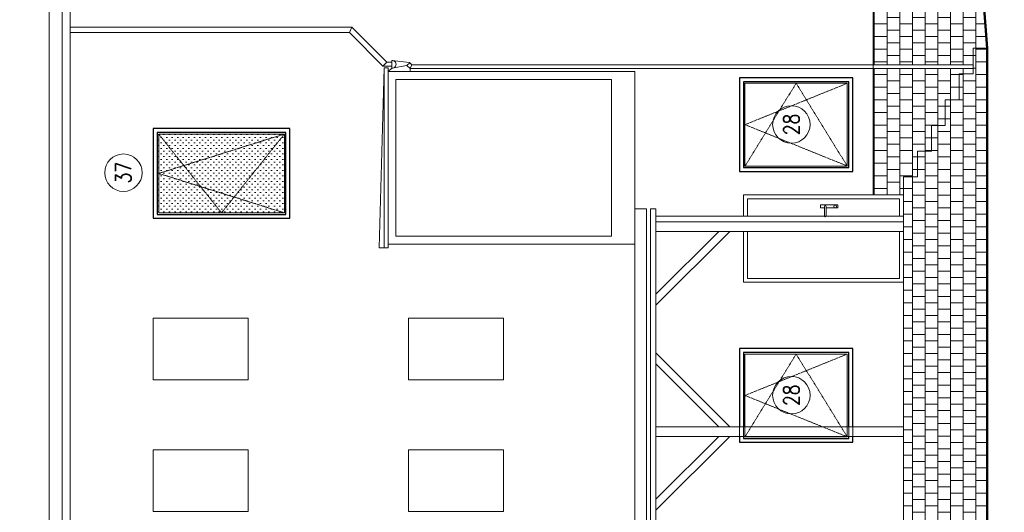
# Model space of a CAD drawing. Header units: millimetres. Extents: x -238874 to 551972, y -298952 to 658415.
# Tile 189 of 256: x 161745 to 174356, y 53712 to 60025. Entities that reach past the tile are written whole.
import ezdxf
from ezdxf.enums import TextEntityAlignment as Align

# ---------------------------------------------------------------- set-up
doc = ezdxf.new("R2010")
doc.units = ezdxf.units.MM
doc.header["$LTSCALE"] = 20
doc.linetypes.add('DASHED', pattern=[0.75, 0.5, -0.25])
doc.layers.add('00_HEDVIKA_DEMOLICE', color=2, linetype='Continuous', lineweight=30, transparency=0.3)
for name, color, linetype, lineweight in [('CKBUBLINY', 1, 'Continuous', 18), ('CKBUBLINY_POPIS', 3, 'Continuous', 25), ('CKOKNA', 30, 'Continuous', 18), ('CKSTENY_SRAF', 8, 'Continuous', 18), ('CKTEXTY_MALE', 140, 'Continuous', 18), ('NOSNÉ', 8, 'Continuous', 50), ('PRUCHODY', 7, 'Continuous', 18)]:
    doc.layers.add(name, color=color, linetype=linetype, lineweight=lineweight)
doc.styles.get("Standard").update_dxf_attribs({"font": 'simplex.shx', "width": 0.8})

# ---------------------------------------------------------------- blocks, each defined once
blk = doc.blocks.new('*U3509')
at = {"color": 0, "lineweight": -2}
for p, q in [((1200, 1450), (0, 1450)), ((0, 1450), (0, 0)), ((1150, 1400), (50, 1400)), ((50, 1400), (50, 765)), ((1150, 765), (1150, 1400)), ((1200, 0), (1200, 1450)), ((1130, 1380), (70, 1380)), ((70, 1380), (70, 785)), ((1130, 785), (1130, 1380)), ((50, 765), (50, 685)), ((70, 785), (70, 665)), ((1130, 665), (1130, 785)), ((1150, 685), (1150, 765)), ((50, 685), (50, 50)), ((70, 665), (70, 70)), ((1130, 70), (1130, 665)), ((1150, 50), (1150, 685)), ((0, 0), (1200, 0)), ((50, 50), (1150, 50)), ((70, 70), (1130, 70))]:
    blk.add_line(p, q, dxfattribs=at)
at = {"color": 0, "linetype": 'DASHED', "lineweight": -2}
for p, q in [((70, 70), (600, 1380)), ((70, 1380), (1130, 725)), ((600, 1380), (1130, 70)), ((1130, 725), (70, 70))]:
    blk.add_line(p, q, dxfattribs=at)
blk = doc.blocks.new('*U3559')
at = {"color": 0, "lineweight": -2}
for p, q in [((-1150, 0), (-1150, 1750)), ((-1150, 1750), (0, 1750)), ((-1100, 1700), (-50, 1700)), ((-1100, 915), (-1100, 1700)), ((-1080, 1680), (-70, 1680)), ((-1080, 935), (-1080, 1680)), ((-70, 1680), (-70, 935)), ((-50, 1700), (-50, 915)), ((0, 1750), (0, 0)), ((-1100, 835), (-1100, 915)), ((-1080, 815), (-1080, 935)), ((-70, 935), (-70, 815)), ((-50, 915), (-50, 835)), ((-1100, 50), (-1100, 835)), ((-1080, 70), (-1080, 815)), ((-70, 815), (-70, 70)), ((-50, 835), (-50, 50)), ((0, 0), (-1150, 0)), ((-50, 50), (-1100, 50)), ((-70, 70), (-1080, 70))]:
    blk.add_line(p, q, dxfattribs=at)
at = {"color": 0, "linetype": 'DASHED', "lineweight": -2}
for p, q in [((-575, 1680), (-1080, 70)), ((-70, 1680), (-1080, 875)), ((-70, 70), (-575, 1680)), ((-1080, 875), (-70, 70))]:
    blk.add_line(p, q, dxfattribs=at)
blk = doc.blocks.new('CK_BUBBLE_1_0_0')
at = {"color": 0, "linetype": 'ByBlock', "lineweight": -2}
blk.add_circle((0, 0), 1, dxfattribs=at)

msp = doc.modelspace()

# ---------------------------------------------------------------- hatches: boundary and pattern name
at = {"layer": 'PRUCHODY'}
h = msp.add_hatch(dxfattribs=at)
h.set_pattern_fill('AR-B88,_O', color=256, scale=0.8, angle=90)
h.set_pattern_definition([(90, (146681.69, 259028.03), (-162.56, 1e-14), []), (180, (146681.69, 259028.03), (-162.56, -81.28), [162.56, -162.56])])
h.paths.add_polyline_path([(172674.982, 64660.047), (173924.982, 64660.047), (173924.982, 67750.047), (172674.982, 67750.047), (172674.982, 67280.047), (172674.982, 66380.047)])
h.paths.add_polyline_path([(173924.982, 62660.047), (172674.982, 62660.047), (172674.982, 59448.043), (173956.982, 59448.043), (173956.982, 59660.047), (174134.982, 59660.047)])
h.paths.add_polyline_path([(173422.982, 58670.047), (173600.982, 58670.047), (173600.982, 59000.047), (173778.982, 59000.047), (173778.982, 59330.047), (173956.982, 59330.047), (173956.982, 59398.043), (172674.982, 59398.043), (172674.982, 57780.047), (173064.982, 57780.047), (173064.982, 58010.047), (173243.982, 58010.047), (173243.982, 58340.047), (173422.982, 58340.047)])
h.paths.add_polyline_path([(173213.834, 65356.237), (173213.834, 66227.487), (173568.001, 66227.487), (173568.001, 65356.237)], flags=24)

# ---------------------------------------------------------------- linework, layer by layer
at = {"layer": '00_HEDVIKA_DEMOLICE'}
for points in [[(172414.982, 58080.047), (172414.982, 59280.047), (170964.982, 59280.047), (170964.982, 58080.047)], [(172364.982, 58130.047), (172364.982, 59230.047), (171014.982, 59230.047), (171014.982, 58130.047)]]:
    msp.add_lwpolyline(points, close=True, dxfattribs=at)
for points in [[(172414.982, 54809.251), (172414.982, 55810.047), (170964.982, 55810.047), (170964.982, 54809.251)], [(172364.982, 54809.251), (172364.982, 55760.047), (171014.982, 55760.047), (171014.982, 54809.251)], [(170964.982, 54685.047), (170964.982, 54610.047), (172414.982, 54610.047), (172414.982, 54685.047)], [(171014.982, 54685.047), (171014.982, 54660.047), (172364.982, 54660.047), (172364.982, 54685.047)]]:
    msp.add_lwpolyline(points, dxfattribs=at)
at = {"layer": 'NOSNÉ'}
msp.add_line((173924.982, 62660.047), (174134.982, 59660.047), dxfattribs=at)
at = {"layer": 'PRUCHODY'}
for p, q in [((172674.982, 62660.047), (172674.982, 57780.047)), ((165999.278, 59930.899), (162392.365, 59930.899)), ((165970.022, 59860.899), (165999.278, 59930.899)), ((165999.278, 59930.899), (166445.532, 59478.92)), ((165970.022, 59860.899), (162392.365, 59860.899)), ((165970.022, 59860.899), (166396.529, 59428.92)), ((173956.982, 59330.047), (173956.982, 59660.047)), ((174134.982, 59660.047), (173956.982, 59660.047)), ((173991.769, 59566.908), (173956.982, 59566.908)), ((174134.982, 59648.188), (173991.769, 59648.188)), ((166445.532, 59478.92), (166395.721, 59429.739)), ((166396.529, 59428.92), (166511.989, 59428.92)), ((166412.914, 59410.047), (166462.914, 59410.047)), ((166445.532, 59478.92), (166511.989, 59478.92)), ((166511.989, 59404.505), (166462.914, 59360.047)), ((166511.989, 59404.505), (166511.989, 59504.326)), ((166511.989, 59504.326), (166739.667, 59475.138)), ((166511.989, 59404.505), (166705.439, 59438.659)), ((166705.439, 59438.659), (166740.737, 59474.072)), ((166705.439, 59438.659), (166746.188, 59398.043)), ((166739.667, 59475.138), (166766.851, 59448.043)), ((166766.851, 59448.043), (166746.188, 59398.043)), ((166766.851, 59448.043), (173956.982, 59448.043)), ((173991.769, 59404.348), (173956.982, 59404.348)), ((174134.982, 59485.628), (173991.769, 59485.628)), ((166462.914, 59360.047), (169624.982, 59360.047)), ((166746.188, 59398.043), (166746.188, 59360.047)), ((166746.188, 59398.043), (173956.982, 59398.043)), ((173778.982, 59330.047), (173956.982, 59330.047)), ((173778.982, 59000.047), (173778.982, 59330.047)), ((173829.209, 59323.068), (173778.982, 59323.068)), ((174134.982, 59323.068), (173991.769, 59323.068)), ((166562.914, 59260.047), (169324.982, 59260.047)), ((173829.209, 59160.508), (173778.982, 59160.508)), ((173991.769, 59241.788), (173829.209, 59241.788)), ((174134.982, 59160.508), (173991.769, 59160.508)), ((173991.769, 59079.228), (173829.209, 59079.228)), ((173600.982, 59000.047), (173778.982, 59000.047)), ((173600.982, 58670.047), (173600.982, 59000.047)), ((173666.649, 58916.668), (173600.982, 58916.668)), ((173829.209, 58997.948), (173666.649, 58997.948)), ((173991.769, 58916.668), (173829.209, 58916.668)), ((174134.982, 58997.948), (173991.769, 58997.948)), ((173829.209, 58835.388), (173666.649, 58835.388)), ((174134.982, 58835.388), (173991.769, 58835.388)), ((173422.982, 58670.047), (173600.982, 58670.047)), ((173422.982, 58340.047), (173422.982, 58670.047)), ((173666.649, 58754.108), (173600.982, 58754.108)), ((173829.209, 58672.828), (173666.649, 58672.828)), ((173991.769, 58754.108), (173829.209, 58754.108)), ((174134.982, 58672.828), (173991.769, 58672.828)), ((173666.649, 58591.548), (173504.089, 58591.548)), ((173991.769, 58591.548), (173829.209, 58591.548)), ((173504.089, 58510.268), (173422.982, 58510.268)), ((173666.649, 58428.988), (173504.089, 58428.988)), ((173829.209, 58510.268), (173666.649, 58510.268)), ((173991.769, 58428.988), (173829.209, 58428.988)), ((174134.982, 58510.268), (173991.769, 58510.268)), ((173243.982, 58340.047), (173422.982, 58340.047)), ((173243.982, 58010.047), (173243.982, 58340.047)), ((173504.089, 58347.708), (173422.982, 58347.708)), ((173829.209, 58347.708), (173666.649, 58347.708)), ((174134.982, 58347.708), (173991.769, 58347.708)), ((173341.529, 58266.428), (173243.982, 58266.428)), ((173504.089, 58185.148), (173341.529, 58185.148)), ((173666.649, 58266.428), (173504.089, 58266.428)), ((173829.209, 58185.148), (173666.649, 58185.148)), ((173991.769, 58266.428), (173829.209, 58266.428)), ((174134.982, 58185.148), (173991.769, 58185.148)), ((173341.529, 58103.868), (173243.982, 58103.868)), ((173504.089, 58022.588), (173341.529, 58022.588)), ((173666.649, 58103.868), (173504.089, 58103.868)), ((173829.209, 58022.588), (173666.649, 58022.588)), ((173991.769, 58103.868), (173829.209, 58103.868)), ((174134.982, 58022.588), (173991.769, 58022.588)), ((173243.982, 58010.047), (173064.982, 58010.047)), ((173243.982, 58010.047), (173064.982, 58010.047)), ((173341.529, 57941.308), (173178.969, 57941.308)), ((173666.649, 57941.308), (173504.089, 57941.308)), ((173991.769, 57941.308), (173829.209, 57941.308)), ((173178.969, 57860.028), (173064.982, 57860.028)), ((173341.529, 57778.748), (173178.969, 57778.748)), ((173504.089, 57860.028), (173341.529, 57860.028)), ((173666.649, 57778.748), (173504.089, 57778.748)), ((173829.209, 57860.028), (173666.649, 57860.028)), ((173991.769, 57778.748), (173829.209, 57778.748)), ((174134.982, 57860.028), (173991.769, 57860.028)), ((173178.969, 56396.988), (173064.982, 56396.988)), ((173341.529, 56478.268), (173178.969, 56478.268)), ((173504.089, 56396.988), (173341.529, 56396.988)), ((173666.649, 56478.268), (173504.089, 56478.268)), ((173829.209, 56396.988), (173666.649, 56396.988)), ((173991.769, 56478.268), (173829.209, 56478.268)), ((174134.982, 56396.988), (173991.769, 56396.988)), ((173341.529, 56315.708), (173178.969, 56315.708)), ((173666.649, 56315.708), (173504.089, 56315.708)), ((173991.769, 56315.708), (173829.209, 56315.708)), ((173178.969, 56234.428), (173064.982, 56234.428)), ((173341.529, 56153.148), (173178.969, 56153.148)), ((173504.089, 56234.428), (173341.529, 56234.428)), ((173666.649, 56153.148), (173504.089, 56153.148)), ((173829.209, 56234.428), (173666.649, 56234.428)), ((173991.769, 56153.148), (173829.209, 56153.148)), ((174134.982, 56234.428), (173991.769, 56234.428)), ((173178.969, 56071.868), (173064.982, 56071.868)), ((173504.089, 56071.868), (173341.529, 56071.868)), ((173829.209, 56071.868), (173666.649, 56071.868)), ((174134.982, 56071.868), (173991.769, 56071.868)), ((173178.969, 55909.308), (173064.982, 55909.308)), ((173341.529, 55990.588), (173178.969, 55990.588)), ((173504.089, 55909.308), (173341.529, 55909.308)), ((173666.649, 55990.588), (173504.089, 55990.588)), ((173829.209, 55909.308), (173666.649, 55909.308)), ((173991.769, 55990.588), (173829.209, 55990.588)), ((174134.982, 55909.308), (173991.769, 55909.308)), ((170841.733, 54809.251), (169894.982, 55756.002)), ((173178.969, 55746.748), (173064.982, 55746.748)), ((173341.529, 55828.028), (173178.969, 55828.028)), ((173504.089, 55746.748), (173341.529, 55746.748)), ((173666.649, 55828.028), (173504.089, 55828.028)), ((173829.209, 55746.748), (173666.649, 55746.748)), ((173991.769, 55828.028), (173829.209, 55828.028)), ((174134.982, 55746.748), (173991.769, 55746.748)), ((173341.529, 55665.468), (173178.969, 55665.468)), ((173666.649, 55665.468), (173504.089, 55665.468)), ((173991.769, 55665.468), (173829.209, 55665.468)), ((170700.312, 54809.251), (169894.982, 55614.58)), ((173178.969, 55584.188), (173064.982, 55584.188)), ((173341.529, 55502.908), (173178.969, 55502.908)), ((173504.089, 55584.188), (173341.529, 55584.188)), ((173666.649, 55502.908), (173504.089, 55502.908)), ((173829.209, 55584.188), (173666.649, 55584.188)), ((173991.769, 55502.908), (173829.209, 55502.908)), ((174134.982, 55584.188), (173991.769, 55584.188)), ((173178.969, 55421.628), (173064.982, 55421.628)), ((173504.089, 55421.628), (173341.529, 55421.628)), ((173829.209, 55421.628), (173666.649, 55421.628)), ((174134.982, 55421.628), (173991.769, 55421.628)), ((173178.969, 55259.068), (173064.982, 55259.068)), ((173341.529, 55340.348), (173178.969, 55340.348)), ((173504.089, 55259.068), (173341.529, 55259.068)), ((173666.649, 55340.348), (173504.089, 55340.348)), ((173829.209, 55259.068), (173666.649, 55259.068)), ((173991.769, 55340.348), (173829.209, 55340.348)), ((174134.982, 55259.068), (173991.769, 55259.068)), ((173341.529, 55177.788), (173178.969, 55177.788)), ((173666.649, 55177.788), (173504.089, 55177.788)), ((173991.769, 55177.788), (173829.209, 55177.788)), ((173178.969, 55096.508), (173064.982, 55096.508)), ((173341.529, 55015.228), (173178.969, 55015.228)), ((173504.089, 55096.508), (173341.529, 55096.508)), ((173666.649, 55015.228), (173504.089, 55015.228)), ((173829.209, 55096.508), (173666.649, 55096.508)), ((173991.769, 55015.228), (173829.209, 55015.228)), ((174134.982, 55096.508), (173991.769, 55096.508)), ((173178.969, 54933.948), (173064.982, 54933.948)), ((173504.089, 54933.948), (173341.529, 54933.948)), ((173829.209, 54933.948), (173666.649, 54933.948)), ((174134.982, 54933.948), (173991.769, 54933.948)), ((169894.982, 54809.251), (173064.982, 54809.251)), ((173178.969, 54771.388), (173064.982, 54771.388)), ((173341.529, 54852.668), (173178.969, 54852.668)), ((173504.089, 54771.388), (173341.529, 54771.388)), ((173666.649, 54852.668), (173504.089, 54852.668)), ((173829.209, 54771.388), (173666.649, 54771.388)), ((173991.769, 54852.668), (173829.209, 54852.668)), ((174134.982, 54771.388), (173991.769, 54771.388)), ((170841.733, 54685.047), (169894.982, 53738.297)), ((170700.312, 54685.047), (169894.982, 53879.718)), ((173064.982, 54685.047), (169894.982, 54685.047)), ((173341.529, 54690.108), (173178.969, 54690.108)), ((173666.649, 54690.108), (173504.089, 54690.108)), ((173991.769, 54690.108), (173829.209, 54690.108)), ((173178.969, 54608.828), (173064.982, 54608.828)), ((173341.529, 54527.548), (173178.969, 54527.548)), ((173504.089, 54608.828), (173341.529, 54608.828)), ((173666.649, 54527.548), (173504.089, 54527.548)), ((173829.209, 54608.828), (173666.649, 54608.828)), ((173991.769, 54527.548), (173829.209, 54527.548)), ((174134.982, 54608.828), (173991.769, 54608.828)), ((173178.969, 54446.268), (173064.982, 54446.268)), ((173341.529, 54364.988), (173178.969, 54364.988)), ((173504.089, 54446.268), (173341.529, 54446.268)), ((173666.649, 54364.988), (173504.089, 54364.988)), ((173829.209, 54446.268), (173666.649, 54446.268)), ((173991.769, 54364.988), (173829.209, 54364.988)), ((174134.982, 54446.268), (173991.769, 54446.268)), ((173178.969, 54283.708), (173064.982, 54283.708)), ((173504.089, 54283.708), (173341.529, 54283.708)), ((173829.209, 54283.708), (173666.649, 54283.708)), ((174134.982, 54283.708), (173991.769, 54283.708)), ((173178.969, 54121.148), (173064.982, 54121.148)), ((173341.529, 54202.428), (173178.969, 54202.428)), ((173504.089, 54121.148), (173341.529, 54121.148)), ((173666.649, 54202.428), (173504.089, 54202.428)), ((173829.209, 54121.148), (173666.649, 54121.148)), ((173991.769, 54202.428), (173829.209, 54202.428)), ((174134.982, 54121.148), (173991.769, 54121.148)), ((173341.529, 54039.868), (173178.969, 54039.868)), ((173666.649, 54039.868), (173504.089, 54039.868)), ((173991.769, 54039.868), (173829.209, 54039.868)), ((173178.969, 53958.588), (173064.982, 53958.588)), ((173341.529, 53877.308), (173178.969, 53877.308)), ((173504.089, 53958.588), (173341.529, 53958.588)), ((173666.649, 53877.308), (173504.089, 53877.308)), ((173829.209, 53958.588), (173666.649, 53958.588)), ((173991.769, 53877.308), (173829.209, 53877.308)), ((174134.982, 53958.588), (173991.769, 53958.588)), ((173178.969, 53796.028), (173064.982, 53796.028)), ((173504.089, 53796.028), (173341.529, 53796.028)), ((173829.209, 53796.028), (173666.649, 53796.028)), ((174134.982, 53796.028), (173991.769, 53796.028)), ((173341.529, 53714.748), (173178.969, 53714.748)), ((173666.649, 53714.748), (173504.089, 53714.748)), ((173991.769, 53714.748), (173829.209, 53714.748))]:
    msp.add_line(p, q, dxfattribs=at)
for points in [[(164670.155, 55412.043), (164670.155, 56200.862), (163454.982, 56200.862), (163454.982, 55412.043)], [(164670.155, 55412.043), (164670.155, 56200.862), (163454.982, 56200.862), (163454.982, 55412.043)], [(167940.155, 55412.043), (167940.155, 56200.862), (166724.982, 56200.862), (166724.982, 55412.043)], [(167940.155, 55412.043), (167940.155, 56200.862), (166724.982, 56200.862), (166724.982, 55412.043)], [(164670.155, 53724.83), (164670.155, 54513.649), (163454.982, 54513.649), (163454.982, 53724.83)], [(167940.155, 53724.83), (167940.155, 54513.649), (166724.982, 54513.649), (166724.982, 53724.83)]]:
    msp.add_lwpolyline(points, close=True, dxfattribs=at)
msp.add_arc((166514.975, 59454.415), 50, 266.5763947, 93.4236053, dxfattribs=at)

# ---------------------------------------------------------------- block references
at = {"layer": 'CKBUBLINY'}
ref = msp.add_blockref('CK_BUBBLE_1_0_0', (171629.371, 58682.843), dxfattribs=dict(at, xscale=240, yscale=240, zscale=240, rotation=90))
ref.add_attrib('NUM1', '28', dxfattribs={"layer": 'CKBUBLINY_POPIS', "height": 200, "rotation": 90, "width": 0.8, "flags": 8}).set_placement((171629.371, 58682.843), align=Align.MIDDLE_CENTER)
ref = msp.add_blockref('CK_BUBBLE_1_0_0', (163073.271, 58064.47), dxfattribs=dict(at, xscale=240, yscale=240, zscale=240, rotation=90))
ref.add_attrib('NUM1', '37', dxfattribs={"layer": 'CKBUBLINY_POPIS', "height": 200, "rotation": 90, "width": 0.8, "flags": 8}).set_placement((163073.271, 58064.47), align=Align.MIDDLE_CENTER)
ref = msp.add_blockref('CK_BUBBLE_1_0_0', (171629.371, 55212.843), dxfattribs=dict(at, xscale=240, yscale=240, zscale=240, rotation=90))
ref.add_attrib('NUM1', '28', dxfattribs={"layer": 'CKBUBLINY_POPIS', "height": 200, "rotation": 90, "width": 0.8, "flags": 8}).set_placement((171629.371, 55212.843), align=Align.MIDDLE_CENTER)
at = {"layer": 'CKOKNA', "rotation": 90}
for p in [(172414.982, 58080.047), (172414.982, 54610.047)]:
    msp.add_blockref('*U3509', p, dxfattribs=at)

# ---------------------------------------------------------------- texts
at = {"layer": 'CKTEXTY_MALE', "insert": (84697.574, 57562.14), "char_height": 200, "width": 2357.50741, "attachment_point": 1, "bg_fill": 3, "box_fill_scale": 1.5, "bg_fill_color": 256, "bg_fill_transparency": 0}
msp.add_mtext('\\pi109.89;OCELOVÝ PŘEKLAD \\P\\pi528.94;3*IPE160-4650', dxfattribs=at)

# ---------------------------------------------------------------- next in the draw order: hatches: boundary and pattern name
at = {"layer": 'CKSTENY_SRAF'}
h = msp.add_hatch(dxfattribs=at)
h.set_pattern_fill('OMITKA', color=256, scale=50, angle=450)
h.set_pattern_definition([(135, (585311.41, -23117.915), (-35.355339, -35.355339), [0, -50])])
h.paths.add_polyline_path([(163504.982, 57550.047), (163504.982, 58580.047), (165134.982, 58580.047), (165134.982, 57550.047)])

# ---------------------------------------------------------------- next in the draw order: linework, layer by layer
at = {"layer": '00_HEDVIKA_DEMOLICE'}
for points in [[(165204.982, 57480.047), (165204.982, 58630.047), (163454.982, 58630.047), (163454.982, 57480.047)], [(165204.982, 57480.047), (165204.982, 58630.047), (163454.982, 58630.047), (163454.982, 57480.047)], [(165154.982, 57530.047), (165154.982, 58580.047), (163504.982, 58580.047), (163504.982, 57530.047)]]:
    msp.add_lwpolyline(points, close=True, dxfattribs=at)
at = {"layer": 'NOSNÉ'}
msp.add_line((174134.982, 43315.63), (174134.982, 59660.047), dxfattribs=at)
at = {"layer": 'PRUCHODY'}
for p, q in [((162123.588, 60170.047), (162123.588, 37047.118)), ((162290.759, 37047.118), (162290.759, 60170.047)), ((162392.365, 37047.118), (162392.365, 60170.047)), ((173991.769, 45010.047), (173991.769, 59660.047)), ((166350.808, 57100.047), (166412.914, 59410.047)), ((166412.914, 59410.047), (166412.914, 57100.047)), ((166462.914, 59410.047), (166462.914, 57100.047)), ((169624.982, 59360.047), (169624.982, 57150.047)), ((173829.209, 46560.047), (173829.209, 59330.047)), ((166562.914, 59260.047), (166562.914, 57250.047)), ((169324.982, 59260.047), (169324.982, 57250.047)), ((173666.649, 46560.047), (173666.649, 59000.047)), ((173504.089, 46610.047), (173504.089, 58670.047)), ((173341.529, 46610.047), (173341.529, 58340.047)), ((173064.982, 58010.047), (173064.982, 57506.451)), ((173178.969, 46610.047), (173178.969, 58010.047)), ((172003.228, 57652.266), (172003.228, 57612.266)), ((172223.228, 57652.266), (172003.228, 57652.266)), ((172223.228, 57652.266), (172223.228, 57612.266)), ((173178.969, 57697.468), (173064.982, 57697.468)), ((173504.089, 57697.468), (173341.529, 57697.468)), ((173829.209, 57697.468), (173666.649, 57697.468)), ((174134.982, 57697.468), (173991.769, 57697.468)), ((169774.982, 57600.388), (169624.982, 57600.388)), ((169624.982, 57600.388), (169624.982, 45010.047)), ((169774.982, 57600.388), (169774.982, 45010.047)), ((169894.982, 57600.388), (169824.982, 57600.388)), ((169824.982, 57600.388), (169824.982, 45010.047)), ((169894.982, 57600.388), (169894.982, 45010.047)), ((172052.749, 57612.266), (172003.228, 57612.266)), ((172052.749, 57632.266), (172052.749, 57511.333)), ((172073.709, 57632.266), (172073.709, 57511.333)), ((172223.228, 57612.266), (172073.709, 57612.266)), ((172073.709, 57511.333), (172073.709, 57511.333)), ((173178.969, 57534.908), (173064.982, 57534.908)), ((173341.529, 57616.188), (173178.969, 57616.188)), ((173504.089, 57534.908), (173341.529, 57534.908)), ((173666.649, 57616.188), (173504.089, 57616.188)), ((173829.209, 57534.908), (173666.649, 57534.908)), ((173991.769, 57616.188), (173829.209, 57616.188)), ((174134.982, 57534.908), (173991.769, 57534.908)), ((169894.982, 57506.451), (173064.982, 57506.451)), ((169894.982, 57436.451), (173064.982, 57436.451)), ((173064.982, 57506.451), (173064.982, 57436.451)), ((173064.982, 57436.451), (173064.982, 45010.047)), ((173341.529, 57453.628), (173178.969, 57453.628)), ((173666.649, 57453.628), (173504.089, 57453.628)), ((173991.769, 57453.628), (173829.209, 57453.628)), ((170700.312, 57312.247), (169894.982, 56506.918)), ((170841.733, 57312.247), (169894.982, 56365.496)), ((173064.982, 57312.247), (169894.982, 57312.247)), ((173178.969, 57372.348), (173064.982, 57372.348)), ((173341.529, 57291.068), (173178.969, 57291.068)), ((173504.089, 57372.348), (173341.529, 57372.348)), ((173666.649, 57291.068), (173504.089, 57291.068)), ((173829.209, 57372.348), (173666.649, 57372.348)), ((173991.769, 57291.068), (173829.209, 57291.068)), ((174134.982, 57372.348), (173991.769, 57372.348)), ((166462.914, 57150.047), (169624.982, 57150.047)), ((166562.914, 57250.047), (169324.982, 57250.047)), ((173178.969, 57209.788), (173064.982, 57209.788)), ((173504.089, 57209.788), (173341.529, 57209.788)), ((173829.209, 57209.788), (173666.649, 57209.788)), ((174134.982, 57209.788), (173991.769, 57209.788)), ((166412.914, 57100.047), (166350.808, 57100.047)), ((166412.914, 57100.047), (166462.914, 57100.047)), ((166412.914, 57100.047), (166412.914, 57100.047)), ((173178.969, 57047.228), (173064.982, 57047.228)), ((173341.529, 57128.508), (173178.969, 57128.508)), ((173504.089, 57047.228), (173341.529, 57047.228)), ((173666.649, 57128.508), (173504.089, 57128.508)), ((173829.209, 57047.228), (173666.649, 57047.228)), ((173991.769, 57128.508), (173829.209, 57128.508)), ((174134.982, 57047.228), (173991.769, 57047.228)), ((173178.969, 56884.668), (173064.982, 56884.668)), ((173341.529, 56965.948), (173178.969, 56965.948)), ((173504.089, 56884.668), (173341.529, 56884.668)), ((173666.649, 56965.948), (173504.089, 56965.948)), ((173829.209, 56884.668), (173666.649, 56884.668)), ((173991.769, 56965.948), (173829.209, 56965.948)), ((174134.982, 56884.668), (173991.769, 56884.668)), ((173341.529, 56803.388), (173178.969, 56803.388)), ((173666.649, 56803.388), (173504.089, 56803.388)), ((173991.769, 56803.388), (173829.209, 56803.388)), ((173178.969, 56722.108), (173064.982, 56722.108)), ((173341.529, 56640.828), (173178.969, 56640.828)), ((173504.089, 56722.108), (173341.529, 56722.108)), ((173666.649, 56640.828), (173504.089, 56640.828)), ((173829.209, 56722.108), (173666.649, 56722.108)), ((173991.769, 56640.828), (173829.209, 56640.828)), ((174134.982, 56722.108), (173991.769, 56722.108)), ((173178.969, 56559.548), (173064.982, 56559.548)), ((173504.089, 56559.548), (173341.529, 56559.548)), ((173829.209, 56559.548), (173666.649, 56559.548)), ((174134.982, 56559.548), (173991.769, 56559.548))]:
    msp.add_line(p, q, dxfattribs=at)
for points in [[(165204.982, 57480.047), (165204.982, 58630.047), (163454.982, 58630.047), (163454.982, 57480.047)], [(165204.982, 57480.047), (165204.982, 58630.047), (163454.982, 58630.047), (163454.982, 57480.047)], [(165204.982, 57480.047), (165204.982, 58630.047), (163454.982, 58630.047), (163454.982, 57480.047)], [(165204.982, 57480.047), (165204.982, 58630.047), (163454.982, 58630.047), (163454.982, 57480.047)], [(165154.982, 57530.047), (165154.982, 58580.047), (163504.982, 58580.047), (163504.982, 57530.047)], [(165154.982, 57530.047), (165154.982, 58580.047), (163504.982, 58580.047), (163504.982, 57530.047)]]:
    msp.add_lwpolyline(points, close=True, dxfattribs=at)
for points in [[(171014.982, 57506.451), (171014.982, 57780.047), (173064.982, 57780.047), (173064.982, 57506.451)], [(171064.982, 57506.451), (171064.982, 57730.047), (173014.982, 57730.047), (173014.982, 57506.451)], [(173064.982, 57436.451), (173064.982, 56660.047), (171014.982, 56660.047), (171014.982, 57312.247)], [(173014.982, 57312.247), (173014.982, 56710.047), (171064.982, 56710.047), (171064.982, 57312.247)]]:
    msp.add_lwpolyline(points, dxfattribs=at)
msp.add_circle((172190.681, 57632.226), 16.88, dxfattribs=at)
for centre, start, end in [((172063.229, 57632.266), 0, 180), ((172063.229, 57511.333), 180, 0)]:
    msp.add_arc(centre, 10.48, start, end, dxfattribs=at)

# ---------------------------------------------------------------- next in the draw order: block references
at = {"layer": 'CKOKNA', "rotation": 90.00000000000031}
msp.add_blockref('*U3559', (165204.982, 58630.047), dxfattribs=at)

doc.saveas('drawing.dxf')
